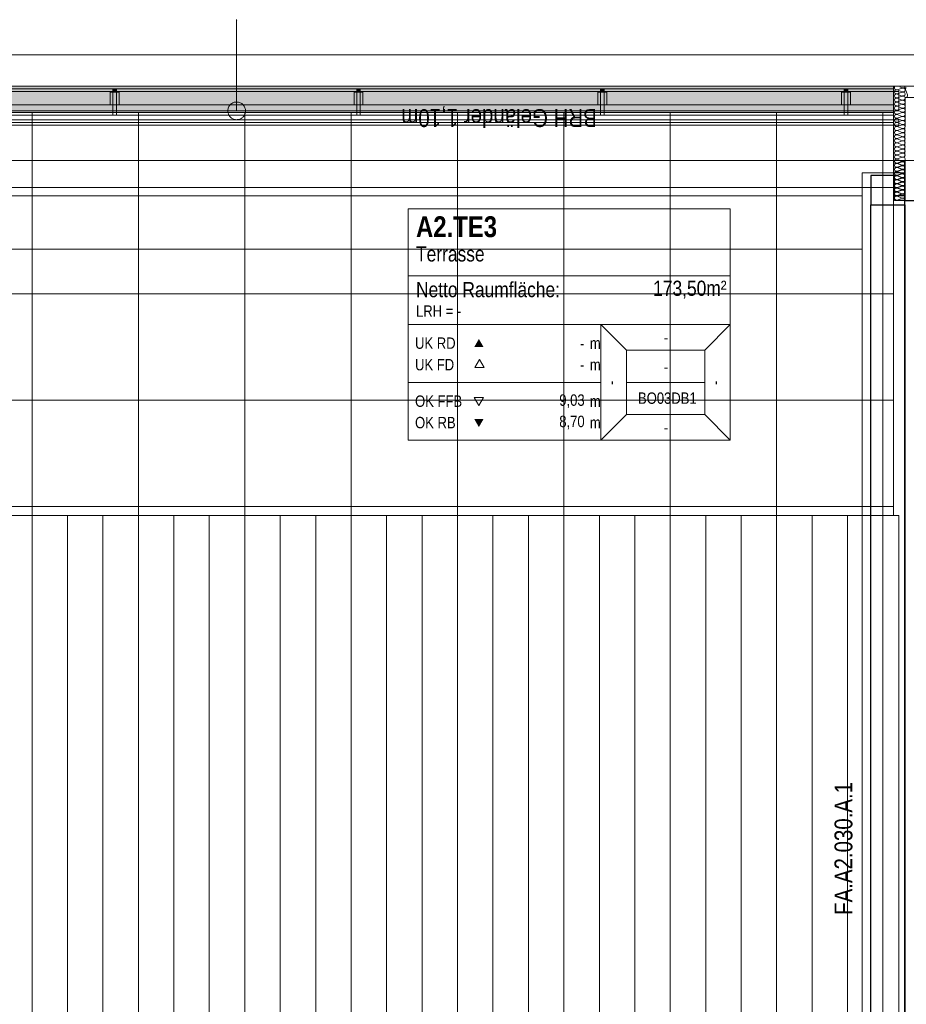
# Model space of a CAD drawing. Extents: x -620 to 300, y 62 to 1112.
# Tile 226 of 235: x -233 to -133, y 904 to 1015. Entities that reach past the tile are written whole.
import ezdxf
from ezdxf.lldxf.tags import DXFTag

# ---------------------------------------------------------------- set-up
doc = ezdxf.new("R2010")
doc.units = 0
doc.layers.get('0').update_dxf_attribs({"lineweight": 13})
for name, color, linetype, lineweight, true_color in [('30 -33 Aussenwände- 7 Fassade_ Elemente', 7, 'Continuous', 9, 0x00aacc), ('30 -34 Innenwände- 6 Elemente', 7, 'Continuous', 9, 0xff6633), ('30 -36 Dächer- 3 Dachbeläge', 7, 'Continuous', 15, 0x9999ff), ('30 -36 Dächer- 4 Dachbekleidungen', 7, 'Continuous', 9, 0xccccff), ('60- 61 allgemeine Ausstattung- 4 Terrassen', 9, 'Continuous', 9, 0x808080), ('70 -72 Beschriftung- 1 Beschriftung allgemein', 7, 'Continuous', 9, 0xff6633), ('70 -75 Raumstempel- 1 Raumstempel-A06CPVE3L0', 1, 'Continuous', 50, 0xff0000)]:
    doc.layers.add(name, color=color, linetype=linetype, lineweight=lineweight, true_color=true_color)
doc.layers.add('40 -41 Abwasser_Wasser_Gas- 2 Wasser-1', color=7, linetype='Continuous', lineweight=15)
doc.layers.add('70 -71 Achsen- 1 Gebäudeachsen', color=7, linetype='STRICHPUNKT2-A06CPVE5L0', lineweight=18)
doc.styles.get("Standard").update_dxf_attribs({"font": 'ARIALN.TTF'})
tags = doc.linetypes.add('STRICHPUNKT2-A06CPVE5L0', pattern=[12.7, 6.35, -3.175, 0, -3.175]).pattern_tags.tags
tags[10:11] = [DXFTag(74, 4), DXFTag(75, 0), DXFTag(340, '0'), DXFTag(46, 0.0), DXFTag(50, 0.0), DXFTag(44, 0.0), DXFTag(45, 0.0)]
tags[8:9] = [DXFTag(74, 4), DXFTag(75, 0), DXFTag(340, '0'), DXFTag(46, 0.0), DXFTag(50, 0.0), DXFTag(44, 0.0), DXFTag(45, 0.0)]
tags[6:7] = [DXFTag(74, 4), DXFTag(75, 0), DXFTag(340, '0'), DXFTag(46, 0.0), DXFTag(50, 0.0), DXFTag(44, 0.0), DXFTag(45, 0.0)]
tags[4:5] = [DXFTag(74, 4), DXFTag(75, 0), DXFTag(340, '0'), DXFTag(46, 0.0), DXFTag(50, 0.0), DXFTag(44, 0.0), DXFTag(45, 0.0)]

# ---------------------------------------------------------------- blocks, each defined once
blk = doc.blocks.new('Referenz-A06CPVE6L0')
at = {"layer": '30 -33 Aussenwände- 7 Fassade_ Elemente', "color": 0, "linetype": 'Continuous', "ltscale": 0.13}
for p, q in [((-126.98, 1011.39), (-289.18, 1011.39)), ((-538.63, 1007.25), (-133.38, 1007.25)), ((-289.18, 1007.25), (-133.96, 1007.25)), ((-133.96, 1007.25), (-133.96, 1007.83)), ((-133.96, 1007.83), (-126.98, 1007.83)), ((-133.96, 1007.83), (-121.58, 1007.83)), ((-133.96, 998.05), (-133.96, 1007.83)), ((-132.98, 1007.63), (-133.58, 1007.44)), ((-133.58, 1007.41), (-132.98, 1007.19)), ((-132.98, 1007.17), (-133.58, 1006.98)), ((-132.98, 1007.17), (-133.58, 1006.98)), ((-132.98, 1007.65), (-133.25, 1007.75)), ((-132.68, 1007.33), (-132.64, 1007.45)), ((-132.62, 1007.45), (-132.39, 1006.85)), ((-133.58, 1006.95), (-132.98, 1006.73)), ((-133.58, 1006.95), (-132.98, 1006.73)), ((-132.98, 1006.71), (-133.58, 1006.52)), ((-132.98, 1006.71), (-133.58, 1006.52)), ((-133.58, 1006.49), (-132.98, 1006.27)), ((-132.98, 1006.25), (-133.58, 1006.06)), ((-133.58, 1006.03), (-132.98, 1005.81)), ((-132.68, 999.96), (-132.67, 1006.55)), ((-132.67, 1006.55), (-125.58, 1006.55)), ((-132.98, 1005.79), (-133.58, 1005.6)), ((-133.58, 1005.58), (-132.98, 1005.35)), ((-132.98, 1005.33), (-133.58, 1005.14)), ((-133.58, 1005.12), (-132.98, 1004.89)), ((-132.98, 1004.87), (-133.58, 1004.68)), ((-133.58, 1004.66), (-132.98, 1004.43)), ((-132.98, 1004.41), (-133.58, 1004.22)), ((-133.58, 1004.2), (-132.98, 1003.97)), ((-132.98, 1003.95), (-133.58, 1003.76)), ((-133.58, 1003.74), (-132.98, 1003.51)), ((-132.98, 1003.49), (-133.58, 1003.3)), ((-133.58, 1003.28), (-132.98, 1003.06)), ((-132.98, 1003.03), (-133.58, 1002.84)), ((-133.58, 1002.82), (-132.98, 1002.6)), ((-132.98, 1002.57), (-133.58, 1002.38)), ((-133.58, 1002.36), (-132.98, 1002.14)), ((-132.98, 1002.11), (-133.58, 1001.92)), ((-133.58, 1001.9), (-132.98, 1001.68)), ((-132.98, 1001.65), (-133.58, 1001.46)), ((-133.58, 1001.44), (-132.98, 1001.22)), ((-132.98, 1001.19), (-133.58, 1001)), ((-133.58, 1000.98), (-132.98, 1000.76)), ((-132.98, 1000.73), (-133.58, 1000.54)), ((-133.58, 1000.52), (-132.98, 1000.3)), ((-132.98, 1000.27), (-133.58, 1000.08)), ((-133.58, 1000.06), (-132.98, 999.84)), ((-132.98, 999.82), (-133.58, 999.62)), ((-133.58, 999.6), (-132.98, 999.38)), ((-132.98, 999.33), (-133.3, 999.45)), ((-132.98, 999.36), (-133.58, 999.16)), ((-132.98, 999.31), (-133.58, 999.12)), ((-133.58, 999.14), (-132.98, 998.92)), ((-133.58, 999.1), (-132.98, 998.87)), ((-132.98, 998.9), (-133.58, 998.7)), ((-132.98, 998.85), (-133.58, 998.66)), ((-132.98, 998.85), (-133.58, 998.66)), ((-133.58, 998.68), (-132.98, 998.46)), ((-133.58, 998.64), (-132.98, 998.42)), ((-133.58, 998.64), (-132.98, 998.42)), ((-132.98, 998.44), (-133.58, 998.24)), ((-132.98, 998.39), (-133.58, 998.2)), ((-132.98, 998.39), (-133.58, 998.2)), ((-132.68, 998.05), (-137.52, 998.05)), ((-137.52, 998.05), (-137.52, 835.85)), ((-133.58, 998.22), (-132.98, 998)), ((-133.58, 998.18), (-132.98, 997.96)), ((-132.98, 997.98), (-133.58, 997.78)), ((-132.98, 997.93), (-133.58, 997.74)), ((-133.58, 997.76), (-132.98, 997.54)), ((-133.58, 997.72), (-132.98, 997.5)), ((-132.98, 997.52), (-133.58, 997.32)), ((-132.98, 997.47), (-133.58, 997.28)), ((-133.58, 997.3), (-132.98, 997.08)), ((-133.58, 997.26), (-132.98, 997.04)), ((-132.68, 994.95), (-132.68, 998.05)), ((-132.98, 997.06), (-133.58, 996.86)), ((-132.98, 997.01), (-133.58, 996.82)), ((-133.58, 996.84), (-132.98, 996.62)), ((-133.58, 996.8), (-132.98, 996.58)), ((-132.98, 996.6), (-133.58, 996.4)), ((-132.98, 996.55), (-133.58, 996.36)), ((-133.58, 996.38), (-132.98, 996.16)), ((-133.58, 996.38), (-132.98, 996.16)), ((-133.58, 996.34), (-132.98, 996.12)), ((-132.98, 996.14), (-133.58, 995.95)), ((-132.98, 996.14), (-133.58, 995.95)), ((-132.98, 996.09), (-133.58, 995.9)), ((-133.58, 995.92), (-132.98, 995.7)), ((-133.58, 995.88), (-132.98, 995.66)), ((-133.58, 995.88), (-132.98, 995.66)), ((-132.98, 995.68), (-133.58, 995.49)), ((-132.98, 995.63), (-133.58, 995.44)), ((-132.98, 995.63), (-133.58, 995.44)), ((-133.58, 995.42), (-132.98, 995.2)), ((-132.98, 995.18), (-133.58, 994.98)), ((-125.72, 994.95), (-132.68, 994.95))]:
    blk.add_line(p, q, dxfattribs=at)
at = {"layer": '30 -33 Aussenwände- 7 Fassade_ Elemente', "color": 0, "linetype": 'Continuous', "lineweight": 25, "ltscale": 0.25}
for p, q in [((-132.68, 834.45), (-132.68, 999.45)), ((-132.68, 999.45), (-132.68, 994.95)), ((-133.88, 997.75), (-136.52, 997.75)), ((-136.52, 997.75), (-136.52, 994.45)), ((-133.88, 994.95), (-133.88, 997.75)), ((-132.68, 995.46), (-133.96, 995.46)), ((-132.68, 994.95), (-133.88, 994.95)), ((-132.68, 994.95), (-130.38, 994.95)), ((-132.68, 994.45), (-132.68, 994.95)), ((-136.52, 839.45), (-136.52, 994.45)), ((-136.52, 994.45), (-132.68, 994.45)), ((-136.52, 994.45), (-132.68, 994.45)), ((-132.68, 994.45), (-132.68, 839.45))]:
    blk.add_line(p, q, dxfattribs=at)
at = {"layer": '30 -33 Aussenwände- 7 Fassade_ Elemente', "color": 0, "linetype": 'Continuous', "ltscale": 0.13}
for centre, major_axis, end_param in [((-133.65, 1007.65), (-0.207, 0.099), 2.32715), ((-133.65, 1007.2), (0.07, 0.219), 3.765224), ((-133.65, 1007.2), (-0.186, 0.135), 1.255075), ((-133.65, 1007.2), (0.07, 0.219), 1.255075), ((-132.9, 1007.87), (-0.07, -0.219), 1.349822), ((-132.9, 1007.41), (0.186, 0.135), 1.254884), ((-132.9, 1007.41), (-0.07, -0.219), 1.254884), ((-132.9, 1006.95), (-0.07, -0.219), 3.764652), ((-132.9, 1006.95), (0.186, 0.135), 1.254884), ((-132.9, 1007.41), (0.186, -0.135), 1.254884), ((-132.86, 1007.52), (0.219, -0.07), 0.990893), ((-132.4, 1007.52), (-0.135, 0.186), 1.255075), ((-133.65, 1006.74), (0.07, 0.219), 3.765224), ((-133.65, 1006.74), (-0.186, 0.135), 1.255075), ((-133.65, 1006.28), (0.07, 0.219), 3.765224), ((-133.65, 1005.82), (0.07, 0.219), 3.765224), ((-133.65, 1007.2), (-0.186, -0.135), 1.255075), ((-133.65, 1006.74), (0.07, 0.219), 1.255075), ((-133.65, 1006.74), (-0.186, -0.135), 1.255075), ((-132.9, 1006.95), (-0.07, -0.219), 1.254884), ((-132.9, 1006.49), (-0.07, -0.219), 3.764652), ((-132.9, 1006.49), (0.186, 0.135), 1.254884), ((-132.9, 1006.49), (-0.07, -0.219), 1.254884), ((-132.9, 1006.03), (-0.07, -0.219), 3.764652), ((-132.9, 1006.95), (0.186, -0.135), 1.254884), ((-132.9, 1006.49), (0.186, -0.135), 1.254884), ((-132.61, 1006.78), (-0.066, -0.22), 2.172087), ((-133.65, 1005.36), (0.07, 0.219), 3.765224), ((-133.65, 1004.9), (0.07, 0.219), 3.765224), ((-132.9, 1005.57), (-0.07, -0.219), 3.764652), ((-132.9, 1005.11), (-0.07, -0.219), 3.764652), ((-133.65, 1004.44), (0.07, 0.219), 3.765224), ((-133.65, 1003.98), (0.07, 0.219), 3.765224), ((-132.9, 1004.65), (-0.07, -0.219), 3.764652), ((-132.9, 1004.19), (-0.07, -0.219), 3.764652), ((-132.9, 1003.73), (-0.07, -0.219), 3.764652), ((-133.65, 1003.52), (0.07, 0.219), 3.765224), ((-133.65, 1003.06), (0.07, 0.219), 3.765224), ((-133.65, 1002.6), (0.07, 0.219), 3.765224), ((-132.9, 1003.27), (-0.07, -0.219), 3.764652), ((-132.9, 1002.81), (-0.07, -0.219), 3.764652), ((-133.65, 1002.14), (0.07, 0.219), 3.765224), ((-133.65, 1001.68), (0.07, 0.219), 3.765224), ((-132.9, 1002.35), (-0.07, -0.219), 3.764652), ((-132.9, 1001.89), (-0.07, -0.219), 3.764652), ((-132.9, 1001.44), (-0.07, -0.219), 3.764652), ((-133.65, 1001.22), (0.07, 0.219), 3.765224), ((-133.65, 1000.76), (0.07, 0.219), 3.765224), ((-133.65, 1000.3), (0.07, 0.219), 3.765224), ((-132.9, 1000.98), (-0.07, -0.219), 3.764652), ((-132.9, 1000.52), (-0.07, -0.219), 3.764652), ((-133.65, 999.84), (0.07, 0.219), 3.765224), ((-133.65, 999.38), (0.07, 0.219), 3.765224), ((-133.65, 999.34), (-0.198, 0.116), 2.411197), ((-132.9, 1000.06), (-0.07, -0.219), 3.764652), ((-132.9, 999.6), (-0.07, -0.219), 3.764652), ((-132.9, 999.55), (-0.071, -0.219), 1.434048), ((-132.9, 999.14), (-0.07, -0.219), 3.764652), ((-133.65, 998.92), (0.07, 0.219), 3.765224), ((-133.65, 998.88), (0.071, 0.219), 3.765224), ((-133.65, 998.88), (-0.186, 0.135), 1.255075), ((-133.65, 998.46), (0.07, 0.219), 3.765224), ((-133.65, 998.42), (0.071, 0.219), 3.765224), ((-133.65, 998.42), (-0.186, 0.135), 1.255075), ((-133.65, 998), (0.07, 0.219), 3.765224), ((-133.65, 998.88), (0.071, 0.219), 1.255075), ((-133.65, 998.88), (-0.186, -0.135), 1.255075), ((-133.65, 998.42), (0.071, 0.219), 1.255075), ((-133.65, 998.42), (-0.186, -0.135), 1.255075), ((-132.91, 999.09), (0.186, 0.135), 1.254884), ((-132.91, 999.09), (-0.071, -0.219), 1.254884), ((-132.9, 998.68), (-0.07, -0.219), 3.764652), ((-132.91, 998.63), (-0.071, -0.219), 3.764652), ((-132.91, 998.63), (0.186, 0.135), 1.254884), ((-132.91, 998.63), (-0.071, -0.219), 1.254884), ((-132.9, 998.22), (-0.07, -0.219), 3.764652), ((-132.91, 998.17), (-0.071, -0.219), 3.764652), ((-132.91, 998.17), (0.186, 0.135), 1.254884), ((-132.91, 999.09), (0.186, -0.135), 1.254884), ((-132.91, 998.63), (0.186, -0.135), 1.254884), ((-132.91, 998.17), (0.186, -0.135), 1.254884), ((-133.65, 997.96), (0.071, 0.219), 3.765224), ((-133.65, 997.54), (0.07, 0.219), 3.765224), ((-133.65, 997.5), (0.071, 0.219), 3.765224), ((-133.65, 997.08), (0.07, 0.219), 3.765224), ((-133.65, 997.04), (0.071, 0.219), 3.765224), ((-132.91, 998.17), (-0.071, -0.219), 1.254884), ((-132.9, 997.76), (-0.07, -0.219), 3.764652), ((-132.91, 997.71), (-0.071, -0.219), 3.764652), ((-132.9, 997.3), (-0.07, -0.219), 3.764652), ((-132.91, 997.25), (-0.071, -0.219), 3.764652), ((-133.65, 996.62), (0.07, 0.219), 3.765224), ((-133.65, 996.58), (0.071, 0.219), 3.765224), ((-133.65, 996.16), (0.07, 0.219), 3.765224), ((-133.65, 996.16), (0.07, 0.219), 3.765224), ((-133.65, 996.12), (0.071, 0.219), 3.765224), ((-132.9, 996.84), (-0.07, -0.219), 3.764652), ((-132.91, 996.8), (-0.071, -0.219), 3.764652), ((-132.9, 996.38), (-0.07, -0.219), 3.764652), ((-132.9, 996.38), (-0.07, -0.219), 3.764652), ((-132.91, 996.34), (-0.071, -0.219), 3.764652), ((-132.9, 995.92), (-0.07, -0.219), 3.764652), ((-132.9, 995.92), (-0.07, -0.219), 3.764652), ((-132.91, 995.88), (-0.071, -0.219), 3.764652), ((-132.91, 995.88), (-0.071, -0.219), 3.764652), ((-133.65, 995.7), (0.07, 0.219), 3.765224), ((-133.65, 995.66), (0.071, 0.219), 3.765224), ((-133.65, 995.66), (0.071, 0.219), 3.765224), ((-133.65, 995.2), (0.071, 0.219), 3.765224), ((-132.9, 995.46), (0.23, -0.003), 1.896254), ((-132.91, 995.42), (-0.071, -0.219), 3.764652), ((-132.91, 995.42), (-0.071, -0.219), 3.764652), ((-132.91, 994.96), (0.23, -0.003), 1.896254)]:
    blk.add_ellipse(centre, major_axis=major_axis, ratio=1, start_param=0, end_param=end_param, dxfattribs=at)
at = {"layer": '30 -34 Innenwände- 6 Elemente', "color": 0, "linetype": 'Continuous', "ltscale": 0.13}
for p, q in [((-133.38, 1007.25), (-538.63, 1007.25)), ((-133.38, 1005.05), (-133.38, 1007.25)), ((-538.63, 1005.05), (-133.38, 1005.05)), ((-133.38, 1004.05), (-538.63, 1004.05)), ((-133.38, 1003.45), (-133.38, 1004.05)), ((-538.63, 1003.45), (-133.38, 1003.45))]:
    blk.add_line(p, q, dxfattribs=at)
at = {"layer": '30 -36 Dächer- 3 Dachbeläge', "color": 0, "linetype": 'Continuous', "ltscale": 0.15}
for p, q in [((-133.98, 1007.85), (-538.63, 1007.85)), ((-133.98, 1004.85), (-133.98, 1007.85)), ((-538.63, 1004.85), (-133.98, 1004.85))]:
    blk.add_line(p, q, dxfattribs=at)
at = {"layer": '30 -36 Dächer- 3 Dachbeläge', "color": 0, "lineweight": 9}
for p, q in [((-222.03, 1007.55), (-222.03, 1007.15)), ((-222.03, 1007.15), (-221.63, 1007.15)), ((-221.63, 1007.15), (-221.63, 1007.55)), ((-194.53, 1007.55), (-194.53, 1007.15)), ((-194.53, 1007.15), (-194.13, 1007.15)), ((-194.13, 1007.15), (-194.13, 1007.55)), ((-167.03, 1007.55), (-167.03, 1007.15)), ((-167.03, 1007.15), (-166.63, 1007.15)), ((-166.63, 1007.15), (-166.63, 1007.55)), ((-139.53, 1007.55), (-139.53, 1007.15)), ((-139.53, 1007.15), (-139.13, 1007.15)), ((-139.13, 1007.15), (-139.13, 1007.55))]:
    blk.add_line(p, q, dxfattribs=at)
at = {"layer": '30 -36 Dächer- 3 Dachbeläge', "color": 0, "lineweight": 0}
for points in [[(-133.98, 1004.85), (-538.63, 1005.65), (-538.63, 1007.85)], [(-133.98, 1004.85), (-538.63, 1007.85), (-133.98, 1007.85)], [(-221.63, 1007.15), (-222.03, 1007.15), (-221.63, 1007.55)], [(-221.63, 1007.55), (-222.03, 1007.15), (-222.03, 1007.55)], [(-194.13, 1007.15), (-194.53, 1007.15), (-194.13, 1007.55)], [(-194.13, 1007.55), (-194.53, 1007.15), (-194.53, 1007.55)], [(-166.63, 1007.15), (-167.03, 1007.15), (-166.63, 1007.55)], [(-166.63, 1007.55), (-167.03, 1007.15), (-167.03, 1007.55)], [(-139.13, 1007.15), (-139.53, 1007.15), (-139.13, 1007.55)], [(-139.13, 1007.55), (-139.53, 1007.15), (-139.53, 1007.55)], [(-538.63, 1005.65), (-133.98, 1004.85), (-538.63, 1004.85)]]:
    blk.add_solid(points, dxfattribs=at)
at = {"layer": '30 -36 Dächer- 4 Dachbekleidungen', "color": 0, "linetype": 'Continuous', "ltscale": 0.13}
for p, q in [((-133.98, 1007.55), (-538.63, 1007.55)), ((-222.33, 1005.75), (-222.33, 1007.15)), ((-222.33, 1007.15), (-222.03, 1007.15)), ((-222.03, 1005.75), (-222.03, 1007.15)), ((-222.03, 1007.15), (-221.63, 1007.15)), ((-221.63, 1007.15), (-221.63, 1005.75)), ((-221.33, 1007.15), (-221.63, 1007.15)), ((-221.33, 1005.75), (-221.33, 1007.15)), ((-194.83, 1005.75), (-194.83, 1007.15)), ((-194.83, 1007.15), (-194.53, 1007.15)), ((-194.53, 1005.75), (-194.53, 1007.15)), ((-194.53, 1007.15), (-194.13, 1007.15)), ((-194.13, 1007.15), (-194.13, 1005.75)), ((-193.83, 1007.15), (-194.13, 1007.15)), ((-193.83, 1005.75), (-193.83, 1007.15)), ((-167.33, 1005.75), (-167.33, 1007.15)), ((-167.33, 1007.15), (-167.03, 1007.15)), ((-167.03, 1005.75), (-167.03, 1007.15)), ((-167.03, 1007.15), (-166.63, 1007.15)), ((-166.63, 1007.15), (-166.63, 1005.75)), ((-166.33, 1007.15), (-166.63, 1007.15)), ((-166.33, 1005.75), (-166.33, 1007.15)), ((-139.83, 1005.75), (-139.83, 1007.15)), ((-139.83, 1007.15), (-139.53, 1007.15)), ((-139.53, 1005.75), (-139.53, 1007.15)), ((-139.53, 1007.15), (-139.13, 1007.15)), ((-139.13, 1007.15), (-139.13, 1005.75)), ((-138.83, 1007.15), (-139.13, 1007.15)), ((-138.83, 1005.75), (-138.83, 1007.15)), ((-133.98, 1005.75), (-133.98, 1007.55)), ((-538.63, 1005.75), (-133.98, 1005.75)), ((-222.03, 1005.75), (-222.03, 1004.55)), ((-221.63, 1004.55), (-221.63, 1005.75)), ((-194.53, 1005.75), (-194.53, 1004.55)), ((-194.13, 1004.55), (-194.13, 1005.75)), ((-167.03, 1005.75), (-167.03, 1004.55)), ((-166.63, 1004.55), (-166.63, 1005.75)), ((-139.53, 1005.75), (-139.53, 1004.55)), ((-139.13, 1004.55), (-139.13, 1005.75)), ((-133.98, 1004.55), (-538.63, 1004.55)), ((-222.03, 1004.55), (-221.63, 1004.55)), ((-194.53, 1004.55), (-194.13, 1004.55)), ((-167.03, 1004.55), (-166.63, 1004.55)), ((-139.53, 1004.55), (-139.13, 1004.55)), ((-133.98, 1003.75), (-133.98, 1004.55)), ((-538.63, 1003.75), (-133.98, 1003.75))]:
    blk.add_line(p, q, dxfattribs=at)
at = {"layer": '40 -41 Abwasser_Wasser_Gas- 2 Wasser-1', "color": 0, "linetype": 'Continuous', "ltscale": 0.15}
for p, q in [((-208.34, 1006.02), (-208.24, 1006.04)), ((-208.24, 1006.04), (-208.14, 1006.05)), ((-208.14, 1006.05), (-208.05, 1006.05)), ((-208.05, 1006.05), (-207.95, 1006.04)), ((-207.95, 1006.04), (-207.85, 1006.03)), ((-209.08, 1005.09), (-209.07, 1005.18)), ((-209.08, 1004.99), (-209.08, 1005.09)), ((-209.07, 1004.89), (-209.08, 1004.99)), ((-209.07, 1005.18), (-209.05, 1005.28)), ((-209.05, 1005.28), (-209.03, 1005.37)), ((-209.03, 1005.37), (-208.99, 1005.47)), ((-208.99, 1005.47), (-208.94, 1005.55)), ((-208.94, 1005.55), (-208.89, 1005.64)), ((-208.89, 1005.64), (-208.83, 1005.71)), ((-208.83, 1005.71), (-208.76, 1005.78)), ((-208.76, 1005.78), (-208.69, 1005.85)), ((-208.69, 1005.85), (-208.61, 1005.9)), ((-208.61, 1005.9), (-208.52, 1005.95)), ((-208.52, 1005.95), (-208.43, 1005.99)), ((-208.43, 1005.99), (-208.34, 1006.02)), ((-207.85, 1006.03), (-207.76, 1006)), ((-207.76, 1006), (-207.67, 1005.96)), ((-207.67, 1005.96), (-207.58, 1005.92)), ((-207.58, 1005.92), (-207.5, 1005.87)), ((-207.5, 1005.87), (-207.42, 1005.81)), ((-207.42, 1005.81), (-207.35, 1005.74)), ((-207.35, 1005.74), (-207.29, 1005.66)), ((-207.29, 1005.66), (-207.23, 1005.58)), ((-207.23, 1005.58), (-207.18, 1005.5)), ((-207.18, 1005.5), (-207.14, 1005.41)), ((-207.14, 1005.41), (-207.11, 1005.31)), ((-207.11, 1005.31), (-207.09, 1005.22)), ((-207.09, 1004.92), (-207.1, 1004.83)), ((-207.09, 1005.22), (-207.08, 1005.12)), ((-207.08, 1005.02), (-207.09, 1004.92)), ((-207.08, 1005.12), (-207.08, 1005.02)), ((-209.04, 1004.79), (-209.07, 1004.89)), ((-209.01, 1004.7), (-209.04, 1004.79)), ((-208.98, 1004.61), (-209.01, 1004.7)), ((-208.93, 1004.53), (-208.98, 1004.61)), ((-208.87, 1004.44), (-208.93, 1004.53)), ((-208.81, 1004.37), (-208.87, 1004.44)), ((-208.74, 1004.3), (-208.81, 1004.37)), ((-208.66, 1004.24), (-208.74, 1004.3)), ((-208.58, 1004.19), (-208.66, 1004.24)), ((-208.49, 1004.14), (-208.58, 1004.19)), ((-208.4, 1004.11), (-208.49, 1004.14)), ((-208.31, 1004.08), (-208.4, 1004.11)), ((-208.21, 1004.06), (-208.31, 1004.08)), ((-208.11, 1004.05), (-208.21, 1004.06)), ((-208.01, 1004.06), (-208.11, 1004.05)), ((-207.92, 1004.07), (-208.01, 1004.06)), ((-207.82, 1004.09), (-207.92, 1004.07)), ((-207.73, 1004.12), (-207.82, 1004.09)), ((-207.64, 1004.16), (-207.73, 1004.12)), ((-207.55, 1004.2), (-207.64, 1004.16)), ((-207.47, 1004.26), (-207.55, 1004.2)), ((-207.39, 1004.32), (-207.47, 1004.26)), ((-207.33, 1004.39), (-207.39, 1004.32)), ((-207.27, 1004.47), (-207.33, 1004.39)), ((-207.21, 1004.55), (-207.27, 1004.47)), ((-207.17, 1004.64), (-207.21, 1004.55)), ((-207.13, 1004.73), (-207.17, 1004.64)), ((-207.1, 1004.83), (-207.13, 1004.73))]:
    blk.add_line(p, q, dxfattribs=at)
at = {"layer": '40 -41 Abwasser_Wasser_Gas- 2 Wasser-1', "color": 0, "linetype": 'Continuous', "lineweight": 9, "ltscale": 0.13}
for p, q in [((-538.63, 995.45), (-137.52, 995.45)), ((-137.52, 995.45), (-137.52, 989.45)), ((-137.52, 989.45), (-538.63, 989.45))]:
    blk.add_line(p, q, dxfattribs=at)
at = {"layer": '60- 61 allgemeine Ausstattung- 4 Terrassen', "color": 0}
for p, q in [((-133.98, 1004.85), (-451.58, 1004.85)), ((-231.16, 959.35), (-231.16, 1004.85)), ((-219.16, 959.35), (-219.16, 1004.85)), ((-207.16, 959.35), (-207.16, 1004.85)), ((-195.16, 959.35), (-195.16, 1004.85)), ((-183.16, 959.35), (-183.16, 1004.85)), ((-171.16, 959.35), (-171.16, 1004.85)), ((-159.16, 959.35), (-159.16, 1004.85)), ((-147.16, 959.35), (-147.16, 1004.85)), ((-135.16, 959.35), (-135.16, 1004.85)), ((-133.98, 959.35), (-133.98, 1004.85)), ((-453.08, 996.39), (-133.98, 996.39)), ((-453.08, 984.39), (-133.98, 984.39)), ((-453.08, 972.39), (-133.98, 972.39)), ((-453.08, 960.39), (-133.98, 960.39)), ((-246.52, 959.35), (-133.38, 959.35)), ((-246.51, 959.35), (-133.98, 959.35)), ((-231.16, 839.35), (-231.16, 959.35)), ((-227.16, 839.35), (-227.16, 959.35)), ((-223.16, 839.35), (-223.16, 959.35)), ((-219.16, 839.35), (-219.16, 959.35)), ((-215.16, 839.35), (-215.16, 959.35)), ((-211.16, 839.35), (-211.16, 959.35)), ((-207.16, 839.35), (-207.16, 959.35)), ((-203.16, 839.35), (-203.16, 959.35)), ((-199.16, 839.35), (-199.16, 959.35)), ((-195.16, 839.35), (-195.16, 959.35)), ((-191.16, 839.35), (-191.16, 959.35)), ((-187.16, 839.35), (-187.16, 959.35)), ((-183.16, 839.35), (-183.16, 959.35)), ((-179.16, 839.35), (-179.16, 959.35)), ((-175.16, 839.35), (-175.16, 959.35)), ((-171.16, 839.35), (-171.16, 959.35)), ((-167.16, 839.35), (-167.16, 959.35)), ((-163.16, 839.35), (-163.16, 959.35)), ((-159.16, 839.35), (-159.16, 959.35)), ((-155.16, 839.35), (-155.16, 959.35)), ((-151.16, 839.35), (-151.16, 959.35)), ((-147.16, 839.35), (-147.16, 959.35)), ((-143.16, 839.35), (-143.16, 959.35)), ((-139.16, 839.35), (-139.16, 959.35)), ((-135.16, 839.35), (-135.16, 959.35)), ((-133.38, 959.35), (-133.38, 839.35))]:
    blk.add_line(p, q, dxfattribs=at)
at = {"layer": '70 -71 Achsen- 1 Gebäudeachsen', "color": 0, "linetype": 'STRICHPUNKT2-A06CPVE5L0', "ltscale": 0.18}
blk.add_line((-538.63, 999.45), (76.59, 999.45), dxfattribs=at)
at = {"layer": '70 -72 Beschriftung- 1 Beschriftung allgemein', "color": 0, "linetype": 'Continuous', "lineweight": 5, "ltscale": 0.13}
for p, q in [((-208.09, 1015.29), (-208.08, 1015.35)), ((-208.06, 1015.29), (-208.09, 1015.29)), ((-208.08, 1015.35), (-208.06, 1015.29))]:
    blk.add_line(p, q, dxfattribs=at)
at = {"layer": '70 -72 Beschriftung- 1 Beschriftung allgemein', "color": 0, "linetype": 'Continuous', "ltscale": 0.13}
blk.add_line((-208.08, 1005.05), (-208.08, 1015.35), dxfattribs=at)
at = {"layer": '70 -72 Beschriftung- 1 Beschriftung allgemein', "color": 0, "lineweight": 0}
for points in [[(-208.08, 1015.29), (-208.09, 1015.29), (-208.08, 1015.35)], [(-208.08, 1015.29), (-208.08, 1015.35), (-208.06, 1015.29)]]:
    blk.add_solid(points, dxfattribs=at)
at = {"layer": '70 -75 Raumstempel- 1 Raumstempel-A06CPVE3L0', "color": 0, "lineweight": 9}
for p, q in [((-188.71, 994.01), (-188.71, 967.87)), ((-152.39, 994.01), (-188.71, 994.01)), ((-152.39, 967.87), (-152.39, 994.01)), ((-152.39, 986.41), (-188.71, 986.41)), ((-188.71, 980.94), (-166.98, 980.94)), ((-164.1, 978.04), (-166.98, 980.94)), ((-152.39, 980.94), (-166.98, 980.94)), ((-166.98, 980.94), (-166.98, 967.87)), ((-155.27, 978.04), (-152.39, 980.94)), ((-164.1, 970.76), (-164.1, 978.04)), ((-164.1, 978.04), (-155.27, 978.04)), ((-155.27, 970.76), (-155.27, 978.04)), ((-180.67, 976.98), (-181.2, 976.07)), ((-181.2, 976.07), (-180.15, 976.07)), ((-180.15, 976.07), (-180.67, 976.98)), ((-188.71, 974.4), (-166.98, 974.4)), ((-155.27, 974.4), (-164.1, 974.4)), ((-180.75, 971.8), (-181.27, 972.7)), ((-181.27, 972.7), (-180.22, 972.7)), ((-180.22, 972.7), (-180.75, 971.8)), ((-164.1, 970.76), (-166.98, 967.87)), ((-164.1, 970.76), (-155.27, 970.76)), ((-155.27, 970.76), (-152.39, 967.87)), ((-152.39, 967.87), (-188.71, 967.87))]:
    blk.add_line(p, q, dxfattribs=at)
at = {"layer": '70 -75 Raumstempel- 1 Raumstempel-A06CPVE3L0', "color": 0, "lineweight": 0}
for points in [[(-180.22, 978.39), (-180.75, 979.3), (-181.27, 978.39)], [(-180.22, 970.26), (-180.75, 969.35), (-181.27, 970.26)]]:
    blk.add_solid(points, dxfattribs=at)
at = {"layer": '70 -72 Beschriftung- 1 Beschriftung allgemein', "color": 0, "linetype": 'Continuous', "ltscale": 0.13, "char_height": 2.0138, "attachment_point": 1}
for s, insert, rotation in [('{\\fArial Narrow;BRH Geländer 1,10m}', (-167.45, 1003.23), 180), ('{\\fArial Narrow;FA.A2.030.A.1}', (-140.63, 914.28), 90)]:
    blk.add_mtext(s, dxfattribs=dict(at, insert=insert, rotation=rotation))
at = {"layer": '70 -75 Raumstempel- 1 Raumstempel-A06CPVE3L0', "color": 0, "linetype": 'Continuous', "ltscale": 0.5, "attachment_point": 1}
for s, insert, char_height, rotation in [('{\\fArial Narrow|b1|i0;A2.TE3}', (-187.84, 993.15), 2.3536, 0), ('{\\fArial Narrow;Terrasse}', (-187.84, 989.76), 1.7117, 0), ('{\\fArial Narrow;173,50m²}', (-161.09, 985.88), 1.7117, 0), ('{\\fArial Narrow;Netto Raumfläche:}', (-187.84, 985.73), 1.7117, 0), ('{\\fArial Narrow;LRH = -}', (-187.84, 983.09), 1.2838, 0), ('{\\fArial Narrow;UK RD}', (-187.95, 979.47), 1.2838, 0), ('{\\fArial Narrow;-}', (-159.88, 980.1), 1.2838, 0), ('{\\fArial Narrow;-}', (-169.35, 979.46), 1.2838, 0), ('{\\fArial Narrow;m}', (-168.23, 979.46), 1.2838, 0), ('{\\fArial Narrow;UK FD}', (-187.95, 977.04), 1.2838, 0), ('{\\fArial Narrow;-}', (-169.35, 977.03), 1.2838, 0), ('{\\fArial Narrow;m}', (-168.23, 977.03), 1.2838, 0), ('{\\fArial Narrow;-}', (-159.88, 976.79), 1.2838, 0), ('{\\fArial Narrow;-}', (-164.9, 974.6), 1.2838, 270), ('{\\fArial Narrow;-}', (-153.19, 974.6), 1.2838, 270), ('{\\fArial Narrow;OK FFB}', (-187.95, 972.92), 1.2838, 0), ('{\\fArial Narrow;9,03}', (-171.68, 973.04), 1.2838, 0), ('{\\fArial Narrow;BO03DB1}', (-162.8, 973.26), 1.2838, 0), ('{\\fArial Narrow;m}', (-168.23, 972.92), 1.2838, 0), ('{\\fArial Narrow;OK RB}', (-187.95, 970.5), 1.2838, 0), ('{\\fArial Narrow;8,70}', (-171.68, 970.63), 1.2838, 0), ('{\\fArial Narrow;m}', (-168.23, 970.5), 1.2838, 0), ('{\\fArial Narrow;-}', (-159.88, 969.94), 1.2838, 0)]:
    blk.add_mtext(s, dxfattribs=dict(at, insert=insert, char_height=char_height, rotation=rotation))

msp = doc.modelspace()

# ---------------------------------------------------------------- block references
at = {"color": 8, "lineweight": 13, "ltscale": 0.13, "true_color": 0x808080}
msp.add_blockref('Referenz-A06CPVE6L0', (0, 0), dxfattribs=at)

doc.saveas('drawing.dxf')
